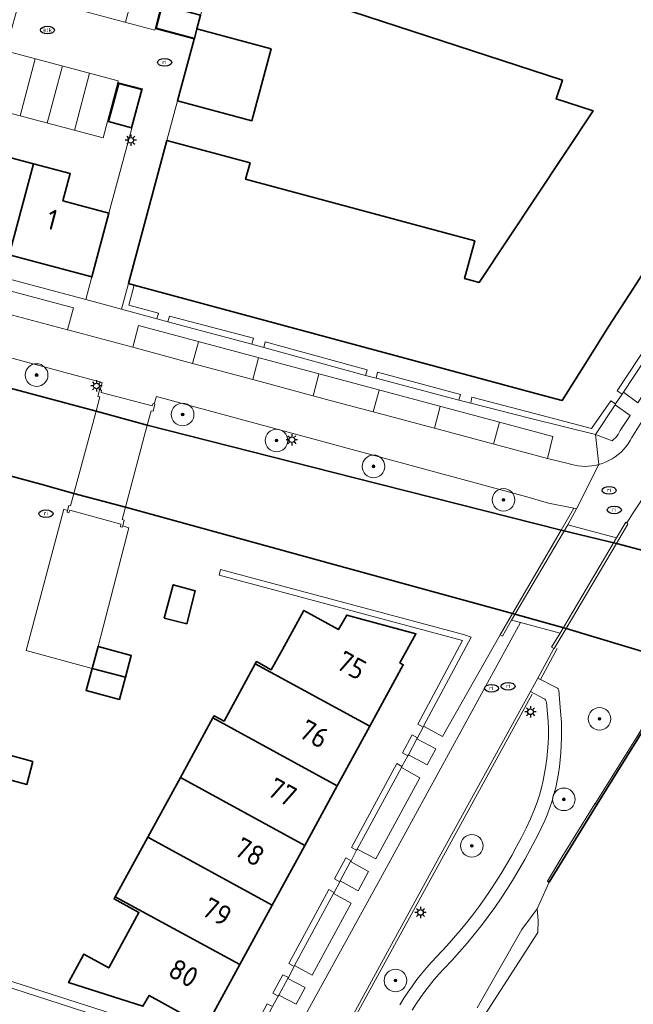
# Model space of a CAD drawing. Header units: metres. Extents: x 89394 to 92106, y 463550 to 466167.
# Tile 43 of 112: x 90613 to 90667, y 465245 to 465332. Entities that reach past the tile are written whole.
import ezdxf
from ezdxf.enums import TextEntityAlignment as Align

# ---------------------------------------------------------------- set-up
doc = ezdxf.new("R2010")
doc.units = ezdxf.units.M
for name, color, linetype, lineweight in [('B-PV-GK-BESCHOEIING-G', 253, 'OB-BESCHOEIING-BLOK', 35), ('B-PV-GR-BEPLANTING_CULTUUR_BODEMBEDEKKER-GV', 90, 'Continuous', 18), ('B-PV-GR-BOOM-S', 90, 'Continuous', 25), ('B-PV-IE-MEUBILAIR-S', 7, 'Continuous', 25), ('B-PV-IE-TERREINAFSCHEIDING_KUNSTMATIG_HEKWERK-G', 20, 'IE-TERREINAFSCHEIDING_KUNSTMATIG-SO', 18), ('B-PV-IE-TERREINAFSCHEIDING_KUNSTMATIG_MUUR-G', 7, 'Continuous', 18), ('B-PV-IE-TERREINAFSCHEIDING_KUNSTMATIG_MUUR-GV', 7, 'Continuous', 18), ('B-PV-KW-KUNSTWERK_DEK-GV', 170, 'Continuous', 18), ('B-PV-OG-BEBOUWING-GV', 7, 'Continuous', 35), ('B-PV-OG-BEBOUWING-T18', 1, 'Continuous', 18), ('B-PV-OG-TERREIN_BEGROEID-GV', 7, 'Continuous', 18), ('B-PV-OG-TERREIN_ERF-GV', 50, 'Continuous', 18), ('B-PV-OG-TERREIN_OEVER-GV', 7, 'Continuous', 18), ('B-PV-OG-WATER-GV', 130, 'Continuous', 18), ('B-PV-OG-WATER_KANAAL-GV', 120, 'Continuous', 18), ('B-PV-VH-VERHARDING_BETONSTRAATSTEEN-GV', 190, 'Continuous', 18), ('B-PV-VH-VERHARDING_GESLOTEN-GV', 210, 'Continuous', 18), ('B-PV-VH-VERHARDING_HALFVERHARDING_SCHELP-GV', 210, 'Continuous', 18), ('B-PV-VH-VERHARDING_OPEN-GV', 40, 'Continuous', 18), ('B-PV-VW-MARKERING_PICTOGRAM-G', 7, 'Continuous', 18)]:
    doc.layers.add(name, color=color, linetype=linetype, lineweight=lineweight)
doc.styles.add('NLCS-ISO', font='NLCS-ISO.ttf')
doc.styles.add('NLCS-ISO-M500-T18', font='NLCS-ISO.ttf', dxfattribs={"height": 0.9})
doc.linetypes.add('IE-TERREINAFSCHEIDING_KUNSTMATIG-SO', pattern='A,4,[82,NLCS.SHX,S=0.75,R=90,X=0,Y=0],4,-2', length=10)
doc.linetypes.add('OB-BESCHOEIING-BLOK', pattern='A,6,-1,[152,NLCS.SHX,S=2,R=0,X=-1,Y=0]', length=7)

# ---------------------------------------------------------------- blocks, each defined once
blk = doc.blocks.new('SIE-MEUBILAIR_PAAL_LICHTMAST-SO')
for points in [[(-0.62, 0), (-1, 0)], [(-0.71, 0.71), (-0.44, 0.44)], [(0, 1), (0, 0.62)], [(0.44, 0.44), (0.71, 0.71)], [(1, 0), (0.62, 0)], [(-0.71, -0.71), (-0.44, -0.44)], [(0, -0.62), (0, -1)], [(0.44, -0.44), (0.71, -0.71)]]:
    blk.add_lwpolyline(points)
blk.add_circle((0, 0), 0.5)
blk = doc.blocks.new('SIE-MEUBILAIR_PUT_RIOOLPUT-SO')
blk.add_ellipse((0, 0), major_axis=(1.25, 0), ratio=0.54)
at = {"style": 'NLCS-ISO'}
blk.add_text('ri', height=0.75, dxfattribs=at).set_placement((-0.04, 0.07), align=Align.MIDDLE_CENTER)
blk = doc.blocks.new('SIE-MEUBILAIR_PUT_KOLK-SO')
blk.add_ellipse((0, 0), major_axis=(1.25, 0), ratio=0.54)
at = {"style": 'NLCS-ISO'}
blk.add_text('klk', height=0.75, dxfattribs=at).set_placement((0.03, 0), align=Align.MIDDLE_CENTER)
blk = doc.blocks.new('SGR-BOOM_GBKN-SO')
at = {"linetype": 'ByBlock', "lineweight": 18}
h = blk.add_hatch(color=0, dxfattribs=at)
h.dxf.hatch_style = 1
edge = h.paths.add_edge_path()
edge.add_arc((0, 0), 0.25, 0, 360)
at = {"color": 0, "linetype": 'ByBlock', "lineweight": 18}
for radius in [2, 0.25]:
    blk.add_circle((0, 0), radius, dxfattribs=at)
at = {"color": 0, "linetype": 'ByBlock', "lineweight": 18, "style": 'NLCS-ISO'}
blk.add_attdef('SOORT', (2.5, 0), '', height=1.5, dxfattribs=at)

msp = doc.modelspace()

# ---------------------------------------------------------------- linework, layer by layer
at = {"layer": 'B-PV-GK-BESCHOEIING-G', "flags": 128}
for points in [[(90577.846, 465309.033), (90590.879, 465305.61), (90601.268, 465302.865), (90605.477, 465301.724), (90619.937, 465297.864), (90624.462, 465296.609), (90642.81, 465291.966), (90661.075, 465287.352), (90665.963, 465286.161), (90673.867, 465284.079), (90676.054, 465284.697)], [(90670.363, 465273.378), (90669.148, 465276.351), (90661.513, 465278.661), (90656.76, 465279.962), (90640.763, 465284.355), (90622.532, 465289.38), (90617.978, 465290.577), (90615.042, 465291.399), (90612.102, 465292.206), (90609.158, 465292.997), (90606.21, 465293.772), (90603.257, 465294.532), (90599.624, 465295.498), (90595.532, 465296.664), (90590.897, 465297.854), (90579.11, 465300.967)], [(90664.252, 465263.124), (90667.874, 465268.902), (90670.692, 465273.578)], [(90660.017, 465256.225), (90664.252, 465263.124)], [(90659.869, 465256.315), (90660.017, 465256.225)]]:
    msp.add_lwpolyline(points, dxfattribs=at)
at = {"layer": 'B-PV-GR-BEPLANTING_CULTUUR_BODEMBEDEKKER-GV', "flags": 128}
for points in [[(90673.052, 465309.325), (90666.58, 465299.535), (90667.862, 465298.607), (90669.116, 465300.604), (90670.38, 465302.594), (90671.653, 465304.579), (90672.935, 465306.558), (90674.227, 465308.531)], [(90665.846, 465298.427), (90664.111, 465295.794), (90665.582, 465295.249), (90665.734, 465295.37), (90665.875, 465295.504), (90666.004, 465295.65), (90666.12, 465295.806), (90666.222, 465295.972), (90666.309, 465296.146), (90667.183, 465297.484)], [(90647.561, 465267.491), (90649.226, 465266.592), (90649.981, 465268.005), (90648.322, 465268.91)], [(90643.04, 465259.163), (90644.681, 465258.297), (90648.58, 465265.469), (90646.945, 465266.37)], [(90642.457, 465258.048), (90641.537, 465256.353), (90643.123, 465255.472), (90644.049, 465257.187)], [(90637.499, 465248.859), (90639.044, 465248.031), (90642.5, 465254.365), (90640.941, 465255.244)], [(90636.907, 465247.736), (90636.117, 465246.26), (90637.637, 465245.456), (90638.429, 465246.918)]]:
    msp.add_lwpolyline(points, close=True, dxfattribs=at)
at = {"layer": 'B-PV-IE-TERREINAFSCHEIDING_KUNSTMATIG_HEKWERK-G', "flags": 128}
for points in [[(90659.254, 465274.144), (90660.711, 465276.875)], [(90658.51, 465272.858), (90638, 465235.467)]]:
    msp.add_lwpolyline(points, dxfattribs=at)
at = {"layer": 'B-PV-IE-TERREINAFSCHEIDING_KUNSTMATIG_MUUR-G', "flags": 128}
for points in [[(90627.145, 465325.292), (90626.197, 465321.763)], [(90647.561, 465267.491), (90648.322, 465268.91)], [(90643.04, 465259.163), (90646.945, 465266.37)], [(90641.537, 465256.353), (90642.457, 465258.048)], [(90637.499, 465248.859), (90640.941, 465255.244)], [(90636.117, 465246.26), (90636.907, 465247.736)]]:
    msp.add_lwpolyline(points, dxfattribs=at)
at = {"layer": 'B-PV-IE-TERREINAFSCHEIDING_KUNSTMATIG_MUUR-GV', "flags": 128}
for points in [[(90666.58, 465299.535), (90673.052, 465309.325), (90673.117, 465309.423), (90672.658, 465309.699), (90666.03, 465299.653), (90666.471, 465299.37)], [(90623.318, 465308.987), (90622.806, 465309.125), (90622.2, 465306.883), (90625.321, 465306.002), (90625.453, 465306.513), (90622.832, 465307.224)], [(90633.718, 465303.763), (90633.858, 465304.295), (90626.436, 465306.259), (90626.299, 465305.759)], [(90643.769, 465301.02), (90643.908, 465301.52), (90634.896, 465303.984), (90634.766, 465303.487)], [(90652.038, 465298.836), (90652.173, 465299.338), (90644.836, 465301.303), (90644.705, 465300.777)], [(90664.111, 465295.794), (90665.846, 465298.427), (90665.889, 465298.492), (90665.459, 465298.763), (90663.773, 465296.323), (90658.717, 465297.637), (90653.191, 465299.093), (90653.074, 465298.569), (90658.394, 465297.204)], [(90661.654, 465287.818), (90662.425, 465289.222), (90662.207, 465289.289), (90661.075, 465287.352), (90656.76, 465279.962), (90655.676, 465278.106), (90655.894, 465277.985), (90656.693, 465279.385)], [(90661.513, 465278.661), (90665.963, 465286.161), (90666.985, 465287.883), (90666.882, 465287.975), (90666.802, 465288.048), (90665.959, 465286.651), (90660.99, 465278.25), (90660.225, 465277.008), (90660.467, 465276.898)], [(90648.867, 465269.934), (90648.913, 465270.02), (90653.108, 465277.894), (90652.452, 465278.129), (90630.956, 465283.876), (90630.824, 465283.376), (90652.356, 465277.605), (90648.39, 465270.194)], [(90647.561, 465267.491), (90648.322, 465268.91), (90648.37, 465268.999), (90647.906, 465269.241), (90647.044, 465267.662), (90647.515, 465267.407)], [(90643.04, 465259.163), (90646.945, 465266.37), (90646.993, 465266.457), (90646.53, 465266.714), (90642.526, 465259.306), (90642.981, 465259.05)], [(90641.537, 465256.353), (90642.457, 465258.048), (90642.495, 465258.12), (90642.021, 465258.377), (90641.035, 465256.52), (90641.49, 465256.266)], [(90637.499, 465248.859), (90640.941, 465255.244), (90640.986, 465255.327), (90640.517, 465255.588), (90636.984, 465249.037), (90637.457, 465248.78)], [(90614.667, 465246.171), (90632.876, 465240.262), (90635.483, 465245.134), (90635.549, 465245.251), (90635.068, 465245.486), (90632.674, 465240.981), (90611.833, 465247.669), (90611.661, 465247.14)], [(90636.117, 465246.26), (90636.907, 465247.736), (90636.951, 465247.82), (90636.472, 465248.046), (90635.586, 465246.412), (90636.06, 465246.158)]]:
    msp.add_lwpolyline(points, close=True, dxfattribs=at)
at = {"layer": 'B-PV-KW-KUNSTWERK_DEK-GV', "flags": 128}
for points in [[(90625.087, 465298.497), (90624.98, 465298.536), (90624.901, 465298.314), (90620.384, 465299.512), (90620.423, 465299.72), (90620.302, 465299.744), (90620.255, 465299.753), (90620.104, 465299.159), (90620.273, 465299.115), (90619.937, 465297.864), (90617.978, 465290.577), (90617.689, 465289.503), (90617.538, 465289.514), (90617.423, 465289.093), (90617.378, 465288.927), (90617.519, 465288.881), (90617.612, 465289.095), (90622.142, 465287.863), (90622.092, 465287.648), (90622.262, 465287.595), (90622.298, 465287.734), (90622.43, 465288.236), (90622.239, 465288.284), (90622.532, 465289.38), (90624.462, 465296.609), (90624.806, 465297.895), (90624.995, 465297.854), (90625.129, 465298.481)], [(90661.654, 465287.818), (90662.425, 465289.222), (90662.207, 465289.289), (90661.075, 465287.352), (90656.76, 465279.962), (90655.676, 465278.106), (90655.894, 465277.985), (90656.693, 465279.385), (90657.484, 465279.176), (90660.99, 465278.25), (90660.225, 465277.008), (90660.467, 465276.898), (90661.513, 465278.661), (90665.963, 465286.161), (90666.985, 465287.883), (90666.882, 465287.975), (90666.802, 465288.048), (90665.959, 465286.651)]]:
    msp.add_lwpolyline(points, close=True, dxfattribs=at)
at = {"layer": 'B-PV-OG-BEBOUWING-GV', "flags": 128}
msp.add_lwpolyline([(90630.607, 465337.1), (90661.183, 465327.106), (90660.647, 465325.45), (90663.899, 465324.389), (90653.825, 465309.23), (90652.534, 465309.577), (90653.428, 465312.899), (90633.159, 465318.351), (90633.567, 465319.791), (90626.197, 465321.763), (90622.806, 465309.125), (90623.318, 465308.987), (90659.608, 465299.222), (90661.166, 465298.789), (90663.227, 465302.081), (90665.307, 465305.362), (90667.404, 465308.632), (90669.52, 465311.89)], dxfattribs=at)
for points in [[(90625.777, 465333.747), (90625.242, 465331.712), (90628.632, 465330.792), (90628.863, 465331.646), (90629.19, 465332.849)], [(90633.704, 465323.515), (90635.425, 465329.868), (90628.863, 465331.646), (90628.632, 465330.792), (90628.612, 465330.719), (90627.145, 465325.292)], [(90621.028, 465323.444), (90623.078, 465322.89), (90623.98, 465326.286), (90621.941, 465326.822)], [(90612.252, 465311.665), (90614.397, 465319.713), (90611.167, 465320.557), (90610.531, 465318.172), (90603.888, 465319.93), (90602.395, 465314.315)], [(90614.397, 465319.713), (90612.252, 465311.665), (90619.571, 465309.714), (90621.073, 465315.36), (90617.004, 465316.445), (90617.649, 465318.863)], [(90627.97, 465279.064), (90628.714, 465281.991), (90626.764, 465282.514), (90625.975, 465279.571)], [(90634.026, 465275.535), (90644.145, 465270.012), (90647.115, 465275.45), (90646.82, 465275.612), (90648.23, 465278.185), (90642.119, 465279.843), (90641.395, 465278.576), (90638.323, 465280.255), (90636.385, 465276.75), (90635.436, 465275.011), (90634.129, 465275.724)], [(90622.534, 465274.338), (90623.046, 465276.276), (90620.111, 465277.069), (90619.584, 465275.119)], [(90641.269, 465264.746), (90644.145, 465270.012), (90634.026, 465275.535), (90631.261, 465270.469), (90630.391, 465270.944), (90630.281, 465270.743)], [(90619.584, 465275.119), (90619.057, 465273.168), (90622.017, 465272.385), (90622.534, 465274.338)], [(90627.401, 465265.48), (90638.393, 465259.481), (90641.269, 465264.746), (90630.281, 465270.743)], [(90611.4, 465267.692), (90610.862, 465265.666), (90613.821, 465264.88), (90614.345, 465266.889)], [(90638.393, 465259.481), (90627.401, 465265.48), (90624.522, 465260.216), (90635.517, 465254.214)], [(90632.641, 465248.949), (90635.517, 465254.214), (90624.522, 465260.216), (90621.642, 465254.952)], [(90621.642, 465254.952), (90621.537, 465254.761), (90623.732, 465253.563), (90621.054, 465248.655), (90618.867, 465249.876), (90617.509, 465247.362), (90624.073, 465245.271), (90624.621, 465246.234), (90629.641, 465243.456), (90632.641, 465248.949)]]:
    msp.add_lwpolyline(points, close=True, dxfattribs=at)
at = {"layer": 'B-PV-OG-TERREIN_BEGROEID-GV', "flags": 128}
for points in [[(90605.477, 465301.724), (90619.937, 465297.864), (90624.462, 465296.609), (90642.81, 465291.966), (90661.075, 465287.352), (90662.207, 465289.289), (90659.96, 465289.725), (90658.045, 465290.294), (90625.275, 465299.146), (90625.087, 465298.497), (90624.98, 465298.536), (90624.901, 465298.314), (90620.384, 465299.512), (90620.423, 465299.72), (90620.302, 465299.744), (90620.474, 465300.386), (90606.572, 465304.138)], [(90669.148, 465276.351), (90661.513, 465278.661), (90660.467, 465276.898), (90660.429, 465276.869), (90659.001, 465274.273), (90660.627, 465273.446), (90660.698, 465273.42), (90660.761, 465273.379), (90660.812, 465273.324), (90660.85, 465273.259), (90660.872, 465273.187), (90660.999, 465271.678), (90661.063, 465271.012), (90661.104, 465270.344), (90661.122, 465269.676), (90661.118, 465269.007), (90661.091, 465268.338), (90661.042, 465267.671), (90660.995, 465267.054), (90660.927, 465266.439), (90660.837, 465265.827), (90660.727, 465265.219), (90660.595, 465264.614), (90660.442, 465264.015), (90660.269, 465263.421), (90660.076, 465262.833), (90659.862, 465262.253), (90659.628, 465261.68), (90659.375, 465261.116), (90659.102, 465260.56), (90658.81, 465260.015), (90658.349, 465259.126), (90657.87, 465258.247), (90657.373, 465257.377), (90656.859, 465256.517), (90656.328, 465255.668), (90655.78, 465254.83), (90655.211, 465254.006), (90654.623, 465253.195), (90654.018, 465252.398), (90653.395, 465251.613), (90652.756, 465250.843), (90652.099, 465250.087), (90651.426, 465249.345), (90650.737, 465248.619), (90650.281, 465248.133), (90649.842, 465247.631), (90649.42, 465247.116), (90649.015, 465246.586), (90648.629, 465246.043), (90648.261, 465245.487), (90647.912, 465244.919)], [(90646.821, 465245.407), (90647.167, 465245.979), (90647.533, 465246.541), (90647.916, 465247.089), (90648.317, 465247.626), (90648.735, 465248.148), (90649.17, 465248.657), (90649.621, 465249.152), (90650.969, 465250.613), (90651.562, 465251.276), (90652.14, 465251.951), (90652.704, 465252.639), (90653.252, 465253.339), (90653.786, 465254.05), (90654.304, 465254.773), (90654.806, 465255.507), (90655.293, 465256.251), (90655.763, 465257.006), (90656.24, 465257.787), (90656.7, 465258.577), (90657.142, 465259.378), (90657.566, 465260.189), (90657.972, 465261.009), (90658.36, 465261.837), (90658.729, 465262.674), (90658.949, 465263.297), (90659.148, 465263.928), (90659.325, 465264.564), (90659.481, 465265.207), (90659.614, 465265.854), (90659.726, 465266.506), (90659.815, 465267.16), (90659.883, 465267.818), (90659.927, 465268.477), (90659.95, 465269.138), (90659.95, 465269.799), (90659.927, 465270.46), (90659.882, 465271.119), (90659.776, 465272.127), (90659.761, 465272.201), (90659.734, 465272.271), (90659.696, 465272.335), (90659.647, 465272.392), (90659.589, 465272.44), (90658.352, 465273.094), (90650.294, 465258.443), (90637.781, 465235.557)], [(90653.634, 465245.119), (90657.607, 465252.061), (90658.959, 465253.87), (90660.017, 465256.225), (90659.869, 465256.315), (90661.142, 465258.453), (90664.063, 465263.157), (90664.101, 465263.218), (90667.802, 465269.103)]]:
    msp.add_lwpolyline(points, dxfattribs=at)
msp.add_lwpolyline([(90673.867, 465284.079), (90669.744, 465292.454), (90669.17, 465291.559), (90668.597, 465290.664), (90668.025, 465289.768), (90667.453, 465288.872), (90666.882, 465287.975), (90666.985, 465287.883), (90665.963, 465286.161)], close=True, dxfattribs=at)
at = {"layer": 'B-PV-OG-TERREIN_ERF-GV', "flags": 128}
for points in [[(90635.425, 465329.868), (90633.704, 465323.515), (90627.145, 465325.292), (90626.197, 465321.763), (90633.567, 465319.791), (90633.159, 465318.351), (90653.428, 465312.899), (90652.534, 465309.577), (90653.825, 465309.23), (90663.899, 465324.389), (90660.647, 465325.45), (90661.183, 465327.106), (90630.607, 465337.1), (90629.19, 465332.849), (90628.863, 465331.646)], [(90623.078, 465322.89), (90621.028, 465323.444), (90621.941, 465326.822), (90623.98, 465326.286)], [(90622.534, 465274.338), (90622.017, 465272.385), (90619.057, 465273.168), (90619.584, 465275.119), (90613.745, 465276.706), (90617.085, 465289.191), (90617.423, 465289.093), (90617.378, 465288.927), (90617.519, 465288.881), (90617.612, 465289.095), (90622.142, 465287.863), (90622.092, 465287.648), (90622.262, 465287.595), (90622.298, 465287.734), (90622.838, 465287.548), (90620.111, 465277.069), (90623.046, 465276.276)], [(90627.97, 465279.064), (90625.975, 465279.571), (90626.764, 465282.514), (90628.714, 465281.991)], [(90635.517, 465254.214), (90632.641, 465248.949), (90629.641, 465243.456), (90624.621, 465246.234), (90624.073, 465245.271), (90617.509, 465247.362), (90618.867, 465249.876), (90621.054, 465248.655), (90623.732, 465253.563), (90621.537, 465254.761), (90621.642, 465254.952), (90624.522, 465260.216), (90627.401, 465265.48), (90630.281, 465270.743), (90630.391, 465270.944), (90631.261, 465270.469), (90634.026, 465275.535), (90634.129, 465275.724), (90635.436, 465275.011), (90636.385, 465276.75), (90638.323, 465280.255), (90641.395, 465278.576), (90642.119, 465279.843), (90648.23, 465278.185), (90646.82, 465275.612), (90647.115, 465275.45), (90644.145, 465270.012), (90641.269, 465264.746), (90638.393, 465259.481)]]:
    msp.add_lwpolyline(points, close=True, dxfattribs=at)
for points in [[(90626.425, 465336.61), (90625.169, 465331.647), (90628.612, 465330.719), (90628.632, 465330.792), (90625.242, 465331.712), (90625.777, 465333.747)], [(90611.167, 465320.557), (90614.397, 465319.713), (90617.649, 465318.863), (90617.004, 465316.445), (90621.073, 465315.36), (90624.049, 465326.331), (90621.877, 465326.902), (90620.552, 465321.998), (90610.629, 465324.64)], [(90601.555, 465312.379), (90619.019, 465307.711), (90619.571, 465309.714), (90612.252, 465311.665)], [(90669.52, 465311.89), (90667.404, 465308.632), (90665.307, 465305.362), (90663.227, 465302.081), (90661.166, 465298.789), (90659.608, 465299.222), (90623.318, 465308.987), (90622.832, 465307.224), (90625.453, 465306.513), (90625.321, 465306.002), (90626.299, 465305.759), (90626.436, 465306.259), (90633.858, 465304.295), (90633.718, 465303.763), (90634.766, 465303.487), (90634.896, 465303.984), (90643.908, 465301.52), (90643.769, 465301.02), (90644.705, 465300.777), (90644.836, 465301.303), (90652.173, 465299.338), (90652.038, 465298.836), (90653.074, 465298.569), (90653.191, 465299.093), (90658.717, 465297.637), (90663.773, 465296.323), (90665.459, 465298.763), (90665.889, 465298.492), (90666.471, 465299.37), (90666.03, 465299.653), (90672.658, 465309.699)], [(90611.833, 465247.669), (90632.674, 465240.981), (90635.068, 465245.486), (90635.549, 465245.251), (90636.06, 465246.158), (90635.586, 465246.412), (90636.472, 465248.046), (90636.951, 465247.82), (90637.457, 465248.78), (90636.984, 465249.037), (90640.517, 465255.588), (90640.986, 465255.327), (90641.49, 465256.266), (90641.035, 465256.52), (90642.021, 465258.377), (90642.495, 465258.12), (90642.981, 465259.05), (90642.526, 465259.306), (90646.53, 465266.714), (90646.993, 465266.457), (90647.515, 465267.407), (90647.044, 465267.662), (90647.906, 465269.241), (90648.37, 465268.999), (90648.867, 465269.934), (90648.39, 465270.194), (90652.356, 465277.605), (90630.824, 465283.376), (90630.956, 465283.876), (90652.452, 465278.129), (90653.108, 465277.894), (90648.913, 465270.02), (90650.573, 465269.109), (90655.676, 465278.106), (90656.76, 465279.962), (90640.763, 465284.355), (90622.532, 465289.38), (90617.978, 465290.577), (90615.042, 465291.399), (90612.102, 465292.206)], [(90611.4, 465267.692), (90614.345, 465266.889), (90613.821, 465264.88), (90610.862, 465265.666)]]:
    msp.add_lwpolyline(points, dxfattribs=at)
at = {"layer": 'B-PV-OG-TERREIN_OEVER-GV', "flags": 128}
msp.add_lwpolyline([(90654.057, 465244.095), (90659.001, 465251.775), (90659.044, 465252.844), (90658.959, 465253.87), (90657.607, 465252.061), (90653.634, 465245.119)], dxfattribs=at)
at = {"layer": 'B-PV-OG-WATER-GV', "flags": 128}
for points in [[(90673.867, 465284.079), (90665.963, 465286.161), (90661.075, 465287.352), (90642.81, 465291.966), (90624.462, 465296.609), (90619.937, 465297.864), (90605.477, 465301.724)], [(90612.102, 465292.206), (90615.042, 465291.399), (90617.978, 465290.577), (90622.532, 465289.38), (90640.763, 465284.355), (90656.76, 465279.962), (90661.513, 465278.661), (90669.148, 465276.351)]]:
    msp.add_lwpolyline(points, dxfattribs=at)
at = {"layer": 'B-PV-OG-WATER_KANAAL-GV', "flags": 128}
msp.add_lwpolyline([(90667.874, 465268.902), (90664.252, 465263.124), (90660.017, 465256.225), (90658.959, 465253.87), (90659.044, 465252.844), (90659.001, 465251.775), (90654.057, 465244.095)], dxfattribs=at)
at = {"layer": 'B-PV-VH-VERHARDING_BETONSTRAATSTEEN-GV', "flags": 128}
for points in [[(90626.425, 465336.61), (90616.348, 465339.284), (90615.001, 465334.359), (90614.975, 465334.25), (90625.132, 465331.527), (90625.169, 465331.647)], [(90621.073, 465315.36), (90619.571, 465309.714), (90619.019, 465307.711), (90622.2, 465306.883), (90622.806, 465309.125), (90626.197, 465321.763), (90627.145, 465325.292), (90628.612, 465330.719), (90625.169, 465331.647), (90625.132, 465331.527), (90614.975, 465334.25), (90615.001, 465334.359), (90613.348, 465334.809), (90611.959, 465329.79), (90611.937, 465329.706), (90621.9, 465327.034), (90621.877, 465326.902), (90624.049, 465326.331)], [(90611.937, 465329.706), (90610.629, 465324.64), (90620.552, 465321.998), (90621.877, 465326.902), (90621.9, 465327.034)], [(90585.592, 465313.535), (90597.933, 465310.239), (90617.408, 465305.035), (90617.932, 465306.979), (90601.21, 465311.44), (90586.095, 465315.474)], [(90628.476, 465302.079), (90633.794, 465300.649), (90640.642, 465298.808), (90644.46, 465297.788), (90649.86, 465296.345), (90659.858, 465293.673), (90660.341, 465295.605), (90655.615, 465296.872), (90623.694, 465305.428), (90623.202, 465303.497)], [(90619.584, 465275.119), (90620.111, 465277.069), (90622.838, 465287.548), (90622.298, 465287.734), (90622.262, 465287.595), (90622.092, 465287.648), (90622.142, 465287.863), (90617.612, 465289.095), (90617.519, 465288.881), (90617.378, 465288.927), (90617.423, 465289.093), (90617.085, 465289.191), (90613.745, 465276.706)]]:
    msp.add_lwpolyline(points, close=True, dxfattribs=at)
for points in [[(90601.21, 465311.44), (90617.932, 465306.979), (90617.408, 465305.035), (90618.334, 465304.806), (90623.202, 465303.497), (90623.694, 465305.428), (90655.615, 465296.872), (90660.341, 465295.605), (90659.858, 465293.673), (90659.996, 465293.636), (90661.695, 465293.236), (90661.986, 465293.145), (90662.282, 465293.073), (90662.582, 465293.021), (90662.886, 465292.989), (90663.19, 465292.978), (90663.495, 465292.986), (90663.798, 465293.015), (90664.099, 465293.063), (90664.396, 465293.132), (90664.111, 465295.794), (90658.394, 465297.204), (90653.074, 465298.569), (90652.038, 465298.836), (90644.705, 465300.777), (90643.769, 465301.02), (90634.766, 465303.487), (90633.718, 465303.763), (90626.299, 465305.759), (90625.321, 465306.002), (90622.2, 465306.883), (90619.019, 465307.711), (90601.555, 465312.379)], [(90606.572, 465304.138), (90620.474, 465300.386), (90620.302, 465299.744), (90620.423, 465299.72), (90620.384, 465299.512), (90624.901, 465298.314), (90624.98, 465298.536), (90625.087, 465298.497), (90625.275, 465299.146), (90658.045, 465290.294), (90659.96, 465289.725), (90662.207, 465289.289), (90662.425, 465289.222), (90664.396, 465293.132), (90664.099, 465293.063), (90663.798, 465293.015), (90663.495, 465292.986), (90663.19, 465292.978), (90662.886, 465292.989), (90662.582, 465293.021), (90662.282, 465293.073), (90661.986, 465293.145), (90661.695, 465293.236), (90659.996, 465293.636), (90659.858, 465293.673), (90649.86, 465296.345), (90644.46, 465297.788), (90640.642, 465298.808), (90633.794, 465300.649), (90628.476, 465302.079), (90623.202, 465303.497), (90618.334, 465304.806), (90617.408, 465305.035), (90597.933, 465310.239)], [(90667.862, 465298.607), (90666.58, 465299.535), (90666.471, 465299.37), (90665.889, 465298.492), (90665.846, 465298.427), (90667.183, 465297.484), (90666.309, 465296.146), (90666.222, 465295.972), (90666.12, 465295.806), (90666.004, 465295.65), (90665.875, 465295.504), (90665.734, 465295.37), (90665.582, 465295.249), (90664.111, 465295.794), (90664.396, 465293.132), (90664.708, 465293.227), (90665.013, 465293.344), (90665.309, 465293.483), (90665.594, 465293.642), (90665.867, 465293.821), (90666.127, 465294.019), (90666.371, 465294.234), (90666.6, 465294.467), (90666.812, 465294.716), (90667.006, 465294.978), (90667.181, 465295.254), (90667.335, 465295.542), (90668.809, 465297.885)], [(90668.809, 465297.885), (90667.335, 465295.542), (90667.181, 465295.254), (90667.006, 465294.978), (90666.812, 465294.716), (90666.6, 465294.467), (90666.371, 465294.234), (90666.127, 465294.019), (90665.867, 465293.821), (90665.594, 465293.642), (90665.309, 465293.483), (90665.013, 465293.344), (90664.708, 465293.227), (90664.396, 465293.132), (90662.425, 465289.222), (90661.654, 465287.818), (90665.959, 465286.651), (90666.802, 465288.048), (90666.882, 465287.975), (90667.453, 465288.872), (90668.025, 465289.768)], [(90635.942, 465239.902), (90645.086, 465256.551), (90657.484, 465279.176), (90656.693, 465279.385), (90655.894, 465277.985), (90655.676, 465278.106), (90650.573, 465269.109), (90648.913, 465270.02), (90648.867, 465269.934), (90648.37, 465268.999), (90648.322, 465268.91), (90649.981, 465268.005), (90649.226, 465266.592), (90647.561, 465267.491), (90647.515, 465267.407), (90646.993, 465266.457), (90646.945, 465266.37), (90648.58, 465265.469), (90644.681, 465258.297), (90643.04, 465259.163), (90642.981, 465259.05), (90642.495, 465258.12), (90642.457, 465258.048), (90644.049, 465257.187), (90643.123, 465255.472), (90641.537, 465256.353), (90641.49, 465256.266), (90640.986, 465255.327), (90640.941, 465255.244), (90642.5, 465254.365), (90639.044, 465248.031), (90637.499, 465248.859), (90637.457, 465248.78), (90636.951, 465247.82), (90636.907, 465247.736), (90638.429, 465246.918), (90637.637, 465245.456), (90636.117, 465246.26), (90636.06, 465246.158), (90635.549, 465245.251)], [(90637.781, 465235.557), (90650.294, 465258.443), (90658.352, 465273.094), (90659.001, 465274.273), (90660.429, 465276.869), (90660.467, 465276.898), (90660.225, 465277.008), (90660.99, 465278.25), (90657.484, 465279.176), (90645.086, 465256.551), (90635.942, 465239.902)], [(90632.876, 465240.262), (90614.667, 465246.171), (90611.661, 465247.14)]]:
    msp.add_lwpolyline(points, dxfattribs=at)
at = {"layer": 'B-PV-VH-VERHARDING_GESLOTEN-GV', "flags": 128}
for points in [[(90664.101, 465263.218), (90664.063, 465263.157), (90664.252, 465263.124), (90667.874, 465268.902), (90670.692, 465273.578), (90670.534, 465273.664), (90670.363, 465273.378), (90667.802, 465269.103)], [(90664.252, 465263.124), (90664.063, 465263.157), (90661.142, 465258.453), (90659.869, 465256.315), (90660.017, 465256.225)]]:
    msp.add_lwpolyline(points, close=True, dxfattribs=at)
at = {"layer": 'B-PV-VH-VERHARDING_HALFVERHARDING_SCHELP-GV', "flags": 128}
msp.add_lwpolyline([(90647.912, 465244.919), (90648.261, 465245.487), (90648.629, 465246.043), (90649.015, 465246.586), (90649.42, 465247.116), (90649.842, 465247.631), (90650.281, 465248.133), (90650.737, 465248.619), (90651.426, 465249.345), (90652.099, 465250.087), (90652.756, 465250.843), (90653.395, 465251.613), (90654.018, 465252.398), (90654.623, 465253.195), (90655.211, 465254.006), (90655.78, 465254.83), (90656.328, 465255.668), (90656.859, 465256.517), (90657.373, 465257.377), (90657.87, 465258.247), (90658.349, 465259.126), (90658.81, 465260.015), (90659.102, 465260.56), (90659.375, 465261.116), (90659.628, 465261.68), (90659.862, 465262.253), (90660.076, 465262.833), (90660.269, 465263.421), (90660.442, 465264.015), (90660.595, 465264.614), (90660.727, 465265.219), (90660.837, 465265.827), (90660.927, 465266.439), (90660.995, 465267.054), (90661.042, 465267.671), (90661.091, 465268.338), (90661.118, 465269.007), (90661.122, 465269.676), (90661.104, 465270.344), (90661.063, 465271.012), (90660.999, 465271.678), (90660.872, 465273.187), (90660.85, 465273.259), (90660.812, 465273.324), (90660.761, 465273.379), (90660.698, 465273.42), (90660.627, 465273.446), (90659.001, 465274.273), (90658.352, 465273.094), (90659.589, 465272.44), (90659.647, 465272.392), (90659.696, 465272.335), (90659.734, 465272.271), (90659.761, 465272.201), (90659.776, 465272.127), (90659.882, 465271.119), (90659.927, 465270.46), (90659.95, 465269.799), (90659.95, 465269.138), (90659.927, 465268.477), (90659.883, 465267.818), (90659.815, 465267.16), (90659.726, 465266.506), (90659.614, 465265.854), (90659.481, 465265.207), (90659.325, 465264.564), (90659.148, 465263.928), (90658.949, 465263.297), (90658.729, 465262.674), (90658.36, 465261.837), (90657.972, 465261.009), (90657.566, 465260.189), (90657.142, 465259.378), (90656.7, 465258.577), (90656.24, 465257.787), (90655.763, 465257.006), (90655.293, 465256.251), (90654.806, 465255.507), (90654.304, 465254.773), (90653.786, 465254.05), (90653.252, 465253.339), (90652.704, 465252.639), (90652.14, 465251.951), (90651.562, 465251.276), (90650.969, 465250.613), (90649.621, 465249.152), (90649.17, 465248.657), (90648.735, 465248.148), (90648.317, 465247.626), (90647.916, 465247.089), (90647.533, 465246.541), (90647.167, 465245.979), (90646.821, 465245.407)], dxfattribs=at)
at = {"layer": 'B-PV-VH-VERHARDING_OPEN-GV', "flags": 128}
for points in [[(90625.087, 465298.497), (90624.98, 465298.536), (90624.901, 465298.314), (90620.384, 465299.512), (90620.423, 465299.72), (90620.302, 465299.744), (90620.255, 465299.753), (90620.104, 465299.159), (90620.273, 465299.115), (90619.937, 465297.864), (90617.978, 465290.577), (90617.689, 465289.503), (90617.538, 465289.514), (90617.423, 465289.093), (90617.378, 465288.927), (90617.519, 465288.881), (90617.612, 465289.095), (90622.142, 465287.863), (90622.092, 465287.648), (90622.262, 465287.595), (90622.298, 465287.734), (90622.43, 465288.236), (90622.239, 465288.284), (90622.532, 465289.38), (90624.462, 465296.609), (90624.806, 465297.895), (90624.995, 465297.854), (90625.129, 465298.481)], [(90662.425, 465289.222), (90662.207, 465289.289), (90661.075, 465287.352), (90665.963, 465286.161), (90666.985, 465287.883), (90666.882, 465287.975), (90666.802, 465288.048), (90665.959, 465286.651), (90661.654, 465287.818)], [(90660.99, 465278.25), (90665.959, 465286.651), (90661.654, 465287.818), (90656.693, 465279.385), (90657.484, 465279.176)], [(90656.76, 465279.962), (90655.676, 465278.106), (90655.894, 465277.985), (90656.693, 465279.385), (90657.484, 465279.176), (90660.99, 465278.25), (90660.225, 465277.008), (90660.467, 465276.898), (90661.513, 465278.661)]]:
    msp.add_lwpolyline(points, close=True, dxfattribs=at)
at = {"layer": 'B-PV-VW-MARKERING_PICTOGRAM-G', "flags": 128}
for points in [[(90622.546, 465332.22), (90623.89, 465337.283)], [(90614.564, 465329.002), (90613.219, 465323.95)], [(90616.964, 465328.358), (90615.62, 465323.311)], [(90619.37, 465327.713), (90618.027, 465322.67)], [(90628.988, 465303.983), (90628.476, 465302.079)], [(90634.309, 465302.564), (90633.794, 465300.649)], [(90639.647, 465301.137), (90639.13, 465299.215)], [(90644.976, 465299.72), (90644.46, 465297.788)], [(90650.373, 465298.265), (90649.86, 465296.345)], [(90655.099, 465294.948), (90655.615, 465296.872)]]:
    msp.add_lwpolyline(points, dxfattribs=at)

# ---------------------------------------------------------------- block references
at = {"layer": 'B-PV-GR-BOOM-S', "xscale": 0.5, "yscale": 0.5, "zscale": 0.5}
for p in [(90614.68, 465301.046), (90627.595, 465297.557), (90635.898, 465295.261), (90644.485, 465292.975), (90655.979, 465290.019), (90664.466, 465270.668), (90661.314, 465263.554), (90653.171, 465259.45), (90646.417, 465247.543)]:
    msp.add_blockref('SGR-BOOM_GBKN-SO', p, dxfattribs=at)
at = {"layer": 'B-PV-IE-MEUBILAIR-S', "xscale": 0.5, "yscale": 0.5, "zscale": 0.5}
for name, p in [('SIE-MEUBILAIR_PUT_KOLK-SO', (90615.64, 465331.529)), ('SIE-MEUBILAIR_PUT_RIOOLPUT-SO', (90626.002, 465328.681)), ('SIE-MEUBILAIR_PAAL_LICHTMAST-SO', (90623.002, 465321.792)), ('SIE-MEUBILAIR_PAAL_LICHTMAST-SO', (90619.972, 465300.082)), ('SIE-MEUBILAIR_PAAL_LICHTMAST-SO', (90637.262, 465295.335)), ('SIE-MEUBILAIR_PUT_RIOOLPUT-SO', (90665.322, 465290.859)), ('SIE-MEUBILAIR_PUT_RIOOLPUT-SO', (90665.776, 465289.132)), ('SIE-MEUBILAIR_PUT_RIOOLPUT-SO', (90615.509, 465288.792)), ('SIE-MEUBILAIR_PUT_RIOOLPUT-SO', (90654.918, 465273.373)), ('SIE-MEUBILAIR_PUT_RIOOLPUT-SO', (90656.386, 465273.551)), ('SIE-MEUBILAIR_PAAL_LICHTMAST-SO', (90658.369, 465271.288)), ('SIE-MEUBILAIR_PAAL_LICHTMAST-SO', (90648.635, 465253.559))]:
    msp.add_blockref(name, p, dxfattribs=at)

# ---------------------------------------------------------------- texts
at = {"layer": 'B-PV-OG-BEBOUWING-T18', "style": 'NLCS-ISO-M500-T18'}
for s, rotation, p in [('1', 345.1, (90616.052, 465314.792)), ('75', 331.4, (90642.527, 465275.394)), ('76', 331.4, (90639.216, 465269.332)), ('77', 331.4, (90636.408, 465264.192)), ('78', 331.4, (90633.521, 465258.906)), ('79', 331.4, (90630.628, 465253.609)), ('80', 331.4, (90627.677, 465248.204))]:
    msp.add_text(s, height=1.8, rotation=rotation, dxfattribs=at).set_placement(p, align=Align.MIDDLE)

doc.saveas('drawing.dxf')
